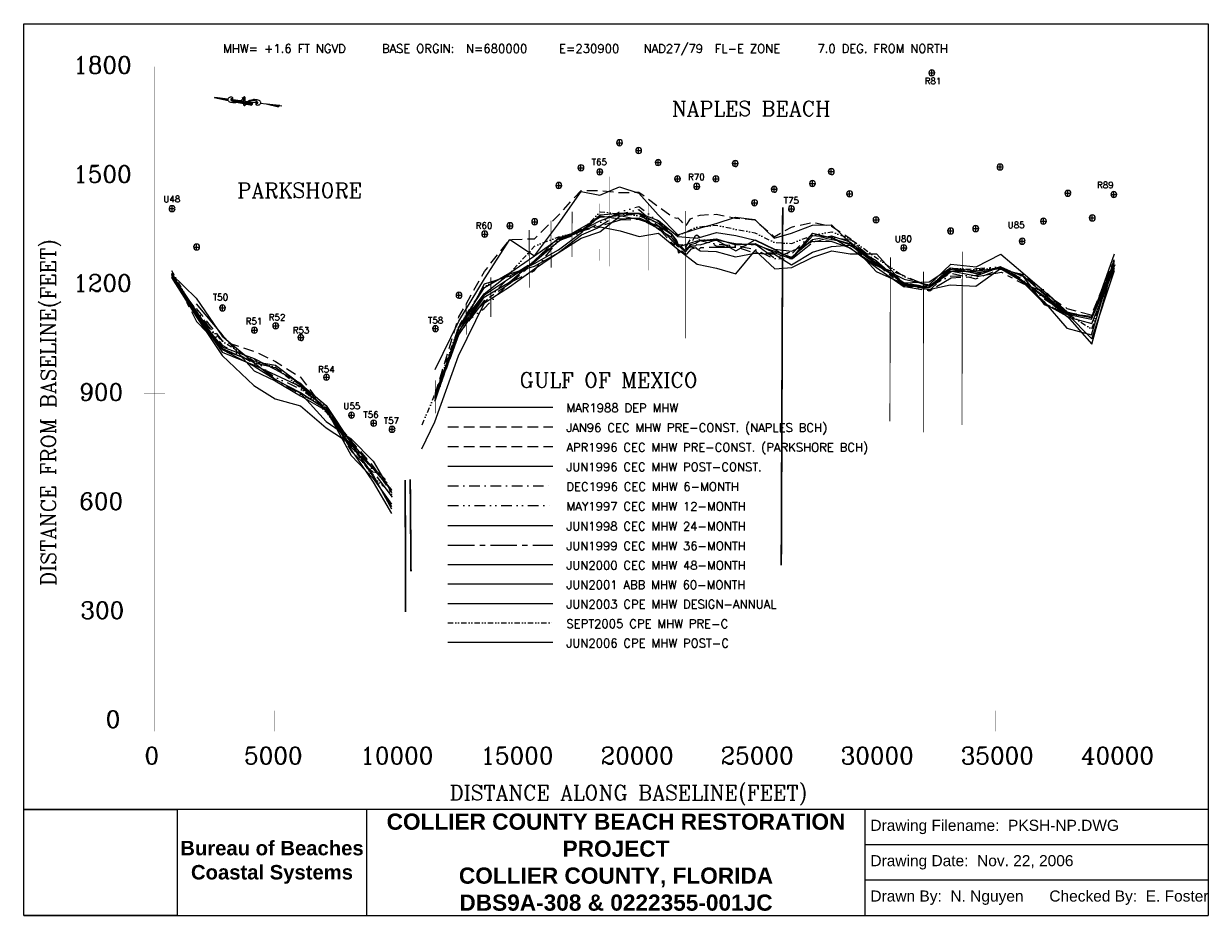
# Model space of a CAD drawing. Extents: x 1020 to 14918, y 22 to 10486.
import ezdxf

# ---------------------------------------------------------------- set-up
doc = ezdxf.new("R2010")
doc.units = 0
doc.header["$LTSCALE"] = 250
doc.header["$MEASUREMENT"] = 0
for name, pattern in [('CENTER', [2, 1.25, -0.25, 0.25, -0.25]), ('DASHDOT', [1, 0.5, -0.25, 0, -0.25]), ('DASHED', [0.75, 0.5, -0.25]), ('DIVIDE', [1.25, 0.5, -0.25, 0, -0.25, 0, -0.25]), ('DIVIDE2', [0.625, 0.25, -0.125, 0, -0.125, 0, -0.125])]:
    doc.linetypes.add(name, pattern=pattern)
for name, color, linetype in [('1988-03-DEP-MHW', 7, 'CONTINUOUS'), ('1996-01-CEC-MHW-PRE-C', 1, 'DASHED'), ('1996-04-CEC-MHW-PRE-C', 6, 'DASHED'), ('1996-06-CEC-MHW-POST-C', 3, 'CONTINUOUS'), ('1996-12-CEC-MHW-6MOS', 4, 'DASHDOT'), ('1997-05-CEC-MHW-12MOS', 5, 'DIVIDE'), ('1998-06-CEC-MHW-24MOS', 6, 'CONTINUOUS'), ('1999-06_CEC_MHW_36MOS', 7, 'CONTINUOUS'), ('2000-06-CEC-MHW-48MOS', 30, 'CONTINUOUS'), ('2001-06-ABB-MHW-60MOS', 7, 'CONTINUOUS'), ('2003-06-CPE-MHW-ANNUAL', 5, 'CONTINUOUS'), ('2005-09 CPE MHW PRE-C', 4, 'DIVIDE2'), ('2006-06 CPE MHW POST-C', 1, 'CONTINUOUS'), ('DEP-MONUMENTS', 7, 'CONTINUOUS'), ('DOCTOR-JETTY', 1, 'CONTINUOUS'), ('LABELS-GENERAL', 7, 'CONTINUOUS'), ('PCG-18-1', 5, 'CONTINUOUS'), ('PCG-21-1', 5, 'CONTINUOUS'), ('PCG-21-2', 5, 'CONTINUOUS'), ('PCG-22-1', 5, 'CONTINUOUS'), ('PIER(NAPLES)', 7, 'CONTINUOUS'), ('RG-15-4', 40, 'CONTINUOUS'), ('RG-15-8', 40, 'CONTINUOUS'), ('RG-16-1', 40, 'CONTINUOUS'), ('RG-16-3', 40, 'CONTINUOUS'), ('RG-16-7', 40, 'CONTINUOUS'), ('RG-17-3', 40, 'CONTINUOUS'), ('SIGNATURE', 7, 'CONTINUOUS'), ('STORMWATER-OUTFALL', 202, 'CONTINUOUS')]:
    doc.layers.add(name, color=color, linetype=linetype)
doc.styles.get("Standard").update_dxf_attribs({"font": 'complex.shx'})
doc.styles.add('STYLE1', font='ARIAL.TTF')
picture_1 = doc.add_image_def('image1.tif', size_in_pixel=(660, 456))

msp = doc.modelspace()

# ---------------------------------------------------------------- linework, layer by layer
at = {"layer": '1988-03-DEP-MHW', "color": 7, "linetype": 'Continuous', "flags": 128}
for points in [[(5849, 6426), (6125, 6996), (6425, 7491), (6723, 7955), (7012, 7761), (7294, 8137), (7559, 8518), (7780, 8474), (8012, 8571), (8237, 8496), (8465, 8241), (8693, 8008), (8918, 8080), (9144, 8139), (9370, 8214), (9596, 8188), (9826, 7968), (10028, 8026), (10275, 8120), (10497, 8124), (10712, 7917), (11022, 7579), (11346, 7432), (11638, 7365), (11890, 7422), (12192, 7404), (12479, 7612), (12737, 7460), (12987, 7224), (13258, 6913), (13546, 6833), (13813, 7719)], [(2755, 7547), (3044, 7266), (3350, 6820), (3724, 6507), (3972, 6315), (4267, 6149), (4568, 5816), (4864, 5615), (5122, 5350), (5336, 4984)], [(5995, 5987), (7227, 5987)]]:
    msp.add_lwpolyline(points, dxfattribs=at)
at = {"layer": '1996-01-CEC-MHW-PRE-C', "color": 1, "linetype": 'DASHED', "flags": 128}
for points in [[(5846, 6135), (6125, 7045), (6426, 7579), (6723, 7952), (7013, 7962), (7295, 8238), (7559, 8530), (7780, 8528), (8013, 8504), (8236, 8509), (8465, 8342), (8617, 8228), (8673, 8202), (8693, 8209), (8730, 8172), (8772, 8115), (8789, 8113), (8842, 8194), (8899, 8222), (8917, 8225), (8955, 8239), (9144, 8250), (9371, 8204), (9596, 8184), (9826, 7985), (10027, 8099), (10275, 8156), (10497, 8109), (10712, 7969), (11022, 7650), (11346, 7529), (11638, 7406), (11891, 7559), (12191, 7493), (12479, 7606), (12737, 7548), (12987, 7326), (13260, 7144), (13548, 7068), (13813, 7708)], [(5995, 5756), (7227, 5756)], [(5337, 4961), (5341, 4957)]]:
    msp.add_lwpolyline(points, dxfattribs=at)
at = {"layer": '1996-04-CEC-MHW-PRE-C', "color": 6, "linetype": 'DASHED', "flags": 128}
for points in [[(3043, 7145), (3350, 6765), (3725, 6641), (3973, 6521), (4268, 6337), (4569, 5939), (4863, 5592), (5122, 5288), (5336, 4982)], [(5995, 5524), (7227, 5524)]]:
    msp.add_lwpolyline(points, dxfattribs=at)
at = {"layer": '1996-06-CEC-MHW-POST-C', "color": 3, "linetype": 'Continuous', "flags": 128}
for points in [[(5846, 6096), (6124, 6915), (6424, 7314), (6720, 7549), (7011, 7639), (7291, 7796), (7561, 7968), (7781, 8043), (8014, 8227), (8237, 8264), (8466, 8074), (8617, 7986), (8674, 7905), (8694, 7881), (8731, 7876), (8773, 7832), (8790, 7836), (8844, 7867), (8900, 7856), (8919, 7846), (8956, 7822), (9145, 7811), (9372, 7751), (9597, 7792), (9827, 7781), (10029, 7657), (10276, 7804), (10498, 7872), (10712, 7885), (11021, 7708), (11346, 7419), (11638, 7384), (11891, 7621), (12191, 7587), (12479, 7620), (12737, 7471), (12987, 7293), (13259, 7075), (13547, 7019), (13813, 7643)], [(3044, 7197), (3350, 6835), (3723, 6413), (3971, 6294), (4267, 6119), (4569, 5948), (4863, 5573), (5122, 5261), (5337, 5007)], [(5995, 5295), (7227, 5295)]]:
    msp.add_lwpolyline(points, dxfattribs=at)
at = {"layer": '1996-12-CEC-MHW-6MOS', "color": 4, "linetype": 'DASHDOT', "flags": 128}
for points in [[(5845, 6054), (6124, 6927), (6422, 7145), (6719, 7446), (7010, 7584), (7292, 7943), (7561, 8069), (7781, 8114), (8013, 8253), (8237, 8304), (8465, 8113), (8618, 7950), (8674, 7891), (8694, 7862), (8731, 7859), (8773, 7895), (8790, 7862), (8843, 7955), (8900, 7973), (8918, 7986), (8956, 7940), (9145, 7902), (9372, 7879), (9597, 7840), (9827, 7727), (10028, 7817), (10276, 7926), (10498, 7981), (10712, 7950), (11021, 7700), (11346, 7442), (11638, 7399), (11890, 7523), (12191, 7534), (12479, 7636), (12737, 7486), (12987, 7262), (13259, 7084), (13547, 7052), (13813, 7665)], [(3724, 6553), (3972, 6311), (4267, 6139), (4569, 5980), (4863, 5542), (5122, 5275), (5337, 5065)], [(5995, 5064), (7227, 5064)]]:
    msp.add_lwpolyline(points, dxfattribs=at)
at = {"layer": '1997-05-CEC-MHW-12MOS', "color": 5, "linetype": 'DIVIDE', "flags": 128}
for points in [[(5846, 6058), (6124, 6899), (6423, 7213), (6720, 7512), (7011, 7700), (7292, 7939), (7561, 8036), (7781, 8149), (8013, 8280), (8237, 8339), (8465, 8167), (8617, 8006), (8674, 7941), (8694, 7897), (8731, 7891), (8773, 7896), (8790, 7853), (8844, 7896), (8899, 7995), (8918, 8006), (8956, 7978), (9145, 7880), (9372, 7870), (9597, 7797), (9827, 7798), (10028, 7785), (10276, 8029), (10498, 7966), (10712, 7903), (11022, 7677), (11346, 7443), (11638, 7350), (11891, 7577), (12191, 7611), (12479, 7633), (12737, 7520), (12987, 7363), (13259, 7102), (13547, 7043), (13813, 7704)], [(2755, 7513), (3043, 7125), (3349, 6713), (3724, 6500), (3972, 6339), (4267, 6198), (4569, 5992), (4863, 5558), (5122, 5242), (5337, 5050)], [(5995, 4832), (7227, 4832)]]:
    msp.add_lwpolyline(points, dxfattribs=at)
at = {"layer": '1998-06-CEC-MHW-24MOS', "color": 6, "linetype": 'Continuous', "flags": 128}
for points in [[(5846, 6086), (6124, 6836), (6423, 7277), (6719, 7451), (7011, 7705), (7293, 7974), (7561, 8057), (7781, 8174), (8013, 8259), (8237, 8257), (8465, 8146), (8617, 8023), (8674, 7935), (8694, 7892), (8731, 7854), (8773, 7817), (8790, 7811), (8844, 7877), (8900, 7880), (8918, 7894), (8956, 7889), (9145, 7948), (9372, 7905), (9597, 7896), (9827, 7816), (10029, 7747), (10276, 7954), (10498, 7998), (10712, 7924), (11022, 7680), (11346, 7440), (11638, 7391), (11891, 7605), (12191, 7563), (12479, 7615), (12737, 7534), (12987, 7317), (13259, 7087), (13547, 7038), (13813, 7680)], [(2755, 7560), (3043, 7069), (3349, 6694), (3724, 6558), (3973, 6426), (4268, 6268), (4569, 5955), (4863, 5515), (5122, 5261), (5337, 5014)], [(5995, 4598), (7227, 4598)]]:
    msp.add_lwpolyline(points, dxfattribs=at)
at = {"layer": '1999-06_CEC_MHW_36MOS', "color": 8, "linetype": 'CENTER', "flags": 128}
for points in [[(5853, 6081), (6131, 6852), (6431, 7242), (6727, 7440), (7019, 7698), (7301, 7939), (7569, 8054), (7790, 8116), (8023, 8183), (8247, 8193), (8475, 8078), (8627, 7911), (8684, 7873), (8703, 7795), (8740, 7821), (8783, 7786), (8800, 7780), (8853, 7844), (8909, 7860), (8928, 7821), (8966, 7860), (9155, 7864), (9382, 7863), (9607, 7898), (9837, 7728), (10039, 7729), (10286, 7931), (10509, 7955), (10723, 7905), (11033, 7663), (11357, 7400), (11649, 7352), (11902, 7504), (12203, 7519), (12491, 7569), (12749, 7434), (12999, 7333), (13272, 7088), (13560, 7046), (13826, 7659)], [(2760, 7552), (3048, 6989), (3354, 6675), (3730, 6505), (3979, 6449), (4274, 6238), (4575, 5930), (4869, 5461), (5128, 5215), (5343, 4930)], [(5995, 4368), (7227, 4368)]]:
    msp.add_lwpolyline(points, dxfattribs=at)
at = {"layer": '2000-06-CEC-MHW-48MOS', "color": 30, "linetype": 'Continuous', "flags": 128}
for points in [[(5848, 6135), (6125, 6873), (6425, 7304), (6721, 7498), (7013, 7692), (7294, 7934), (7563, 8091), (7783, 8217), (8016, 8233), (8240, 8189), (8468, 8112), (8620, 8016), (8677, 7942), (8697, 7889), (8734, 7852), (8776, 7832), (8793, 7832), (8846, 7895), (8903, 7909), (8921, 7922), (8959, 7945), (9148, 7945), (9375, 7821), (9600, 7950), (9830, 7840), (10032, 7815), (10279, 7933), (10502, 7928), (10716, 7854), (11026, 7625), (11350, 7399), (11642, 7411), (11895, 7587), (12196, 7525), (12483, 7633), (12742, 7470), (12992, 7276), (13261, 7049), (13264, 7045), (13552, 6968), (13818, 7615)], [(2755, 7542), (3043, 7088), (3349, 6661), (3725, 6522), (3974, 6478), (4268, 6261), (4570, 6007), (4864, 5563), (5122, 5169), (5336, 4815)], [(5995, 4140), (7227, 4140)]]:
    msp.add_lwpolyline(points, dxfattribs=at)
at = {"layer": '2001-06-ABB-MHW-60MOS', "color": 7, "linetype": 'Continuous', "flags": 128}
for points in [[(5847, 6087), (6125, 6861), (6426, 7431), (6722, 7528), (7013, 7672), (7294, 7830), (7563, 8035), (7783, 8229), (8016, 8196), (8240, 8206), (8468, 8107), (8697, 7868), (8921, 7938), (9148, 7961), (9375, 7890), (9600, 7907), (9830, 7797), (10032, 7726), (10279, 8001), (10501, 7981), (10716, 7853), (11025, 7649), (11350, 7486), (11643, 7422), (11896, 7665), (12195, 7634), (12483, 7782), (12741, 7561), (12991, 7346), (13264, 7104), (13552, 7035), (13818, 7785)], [(2755, 7545), (3043, 7114), (3349, 6664), (3724, 6467), (3972, 6311), (4268, 6156), (4570, 5961), (4863, 5483), (5122, 5105), (5336, 4737)], [(5995, 3911), (7227, 3911)]]:
    msp.add_lwpolyline(points, dxfattribs=at)
at = {"layer": '2003-06-CPE-MHW-ANNUAL', "color": 5, "linetype": 'Continuous', "flags": 128}
for points in [[(5847, 6066), (6126, 6923), (6426, 7390), (6722, 7563), (7014, 7763), (7295, 7961), (7563, 8054), (7783, 8242), (8016, 8262), (8240, 8261), (8468, 8178), (8696, 7989), (8921, 7969), (9147, 8036), (9374, 8000), (9600, 7947), (9830, 7835), (10032, 7729), (10279, 8028), (10501, 7974), (10716, 7891), (11025, 7662), (11350, 7443), (11643, 7456), (11895, 7622), (12195, 7554), (12483, 7624), (12741, 7522), (12992, 7192), (13264, 7079), (13550, 6788), (13819, 7588)], [(2755, 7532), (3043, 7074), (3349, 6631), (3724, 6479), (3973, 6366), (4268, 6228), (4570, 5957), (4863, 5417), (5122, 5150), (5337, 4848)], [(5995, 3683), (7227, 3683)]]:
    msp.add_lwpolyline(points, dxfattribs=at)
at = {"layer": '2005-09 CPE MHW PRE-C', "flags": 128}
for points in [[(5695, 5780), (5848, 6141), (6126, 6935), (6426, 7403), (6722, 7553), (7014, 7876), (7295, 7985), (7563, 8052), (7783, 8277), (8016, 8256), (8240, 8233), (8468, 8145), (8696, 8002), (8920, 8099), (9147, 8121), (9374, 8073), (9599, 8032), (9830, 7917), (10031, 7907), (10279, 8005), (10501, 8044), (10716, 7963), (11025, 7738), (11350, 7518), (11642, 7400), (11900, 7618), (12195, 7600), (12483, 7622), (12742, 7472), (12992, 7203), (13264, 7084), (13551, 6903), (13818, 7661)], [(2755, 7590), (3043, 7079), (3350, 6761), (3725, 6527), (3973, 6456), (4268, 6215), (4570, 5929), (4864, 5531), (5122, 5167), (5338, 4965)], [(5995, 3455), (7227, 3455)]]:
    msp.add_lwpolyline(points, dxfattribs=at)
at = {"layer": '2006-06 CPE MHW POST-C', "flags": 128}
for points in [[(5693, 5495), (5845, 5812), (6123, 6589), (6425, 7210), (6721, 7397), (7012, 7608), (7293, 7802), (7563, 8007), (7783, 8100), (8017, 8054), (8241, 7988), (8468, 8028), (8697, 7837), (8922, 7663), (9149, 7617), (9376, 7552), (9600, 7824), (9831, 7607), (10032, 7626), (10280, 7747), (10502, 7820), (10716, 7784), (11025, 7783), (11350, 7425), (11642, 7388), (11901, 7577), (12195, 7582), (12483, 7626), (12742, 7454), (12992, 7201), (13264, 7053), (13550, 6725), (13818, 7705)], [(2755, 7509), (3043, 7051), (3349, 6590), (3722, 6240), (3970, 6083), (4266, 6003), (4568, 5743), (4864, 5553), (5122, 5188), (5336, 4794)], [(5995, 3227), (7227, 3227)]]:
    msp.add_lwpolyline(points, dxfattribs=at)
at = {"layer": 'DEP-MONUMENTS', "color": 1, "linetype": 'Continuous'}
for p, q in [((11644, 9909), (11704, 9909)), ((11674, 9879), (11674, 9939)), ((7981, 9089), (8041, 9089)), ((8011, 9059), (8011, 9119)), ((8205, 8997), (8265, 8997)), ((8235, 8967), (8235, 9027)), ((7528, 8795), (7588, 8795)), ((7558, 8765), (7558, 8825)), ((7779, 8718), (7779, 8778)), ((8433, 8856), (8493, 8856)), ((8463, 8826), (8463, 8886)), ((9338, 8844), (9398, 8844)), ((9368, 8814), (9368, 8874)), ((10495, 8720), (10495, 8780)), ((12445, 8804), (12505, 8804)), ((12475, 8774), (12475, 8834)), ((7298, 8558), (7298, 8618)), ((7749, 8748), (7809, 8748)), ((8661, 8665), (8721, 8665)), ((8691, 8635), (8691, 8695)), ((9112, 8665), (9172, 8665)), ((9142, 8635), (9142, 8695)), ((10274, 8581), (10274, 8641)), ((10465, 8750), (10525, 8750)), ((7268, 8588), (7328, 8588)), ((8886, 8577), (8946, 8577)), ((8916, 8547), (8916, 8607)), ((9794, 8543), (9854, 8543)), ((9824, 8513), (9824, 8573)), ((10244, 8611), (10304, 8611)), ((10680, 8489), (10740, 8489)), ((10710, 8459), (10710, 8519)), ((13241, 8495), (13301, 8495)), ((13271, 8465), (13271, 8525)), ((13780, 8481), (13840, 8481)), ((13810, 8451), (13810, 8511)), ((2761, 8285), (2761, 8345)), ((9565, 8384), (9625, 8384)), ((9595, 8354), (9595, 8414)), ((10027, 8284), (10027, 8344)), ((2731, 8315), (2791, 8315)), ((9997, 8314), (10057, 8314)), ((11020, 8154), (11020, 8214)), ((13527, 8206), (13587, 8206)), ((13557, 8176), (13557, 8236)), ((6695, 8115), (6755, 8115)), ((6725, 8085), (6725, 8145)), ((6985, 8162), (7045, 8162)), ((7015, 8132), (7015, 8192)), ((10990, 8184), (11050, 8184)), ((11895, 8023), (11895, 8083)), ((12159, 8081), (12219, 8081)), ((12189, 8051), (12189, 8111)), ((12954, 8169), (13014, 8169)), ((12984, 8139), (12984, 8199)), ((6399, 8017), (6459, 8017)), ((6429, 7987), (6429, 8047)), ((11865, 8053), (11925, 8053)), ((12705, 7932), (12765, 7932)), ((12735, 7902), (12735, 7962)), ((3019, 7865), (3079, 7865)), ((3049, 7835), (3049, 7895)), ((11315, 7856), (11375, 7856)), ((11345, 7826), (11345, 7886)), ((6097, 7299), (6157, 7299)), ((6127, 7269), (6127, 7329)), ((3323, 7150), (3383, 7150)), ((3353, 7120), (3353, 7180)), ((3977, 6910), (3977, 6970)), ((3697, 6889), (3757, 6889)), ((3727, 6859), (3727, 6919)), ((3947, 6940), (4007, 6940)), ((4272, 6772), (4272, 6832)), ((5822, 6907), (5882, 6907)), ((5852, 6877), (5852, 6937)), ((4242, 6802), (4302, 6802)), ((4542, 6338), (4602, 6338)), ((4572, 6308), (4572, 6368)), ((4836, 5892), (4896, 5892)), ((4866, 5862), (4866, 5922)), ((5096, 5798), (5156, 5798)), ((5126, 5768), (5126, 5828)), ((5312, 5726), (5372, 5726)), ((5342, 5696), (5342, 5756))]:
    msp.add_line(p, q, dxfattribs=at)
at = {"layer": 'DEP-MONUMENTS', "color": 7, "linetype": 'Continuous'}
for centre in [(11674, 9909), (8011, 9089), (8235, 8997), (7558, 8795), (7779, 8748), (8463, 8856), (9368, 8844), (10495, 8750), (12475, 8804), (7298, 8588), (8691, 8665), (9142, 8665), (10274, 8611), (8916, 8577), (9824, 8543), (10710, 8489), (13271, 8495), (13810, 8481), (2761, 8315), (9595, 8384), (10027, 8314), (11020, 8184), (12984, 8169), (13557, 8206), (6725, 8115), (7015, 8162), (11895, 8053), (12189, 8081), (6429, 8017), (12735, 7932), (3049, 7865), (11345, 7856), (6127, 7299), (3353, 7150), (3977, 6940), (3727, 6889), (4272, 6802), (5852, 6907), (4572, 6338), (4866, 5892), (5126, 5798), (5342, 5726)]:
    msp.add_arc(centre, 35, 0, 359, dxfattribs=at)
at = {"layer": 'DOCTOR-JETTY', "color": 1, "linetype": 'Continuous', "const_width": 20}
for points in [[(5555, 5140), (5564, 4058)], [(5496, 5130), (5501, 3582)]]:
    msp.add_lwpolyline(points, dxfattribs=at)
at = {"layer": 'LABELS-GENERAL'}
for p, q in [((3256, 9619), (3417, 9599)), ((3256, 9619), (3418, 9586)), ((3417, 9599), (3264, 9618)), ((3417, 9597), (3283, 9614)), ((3417, 9596), (3303, 9610)), ((3417, 9594), (3323, 9606)), ((3417, 9592), (3343, 9602)), ((3417, 9591), (3362, 9598)), ((3417, 9589), (3382, 9594)), ((3418, 9588), (3402, 9590)), ((3451, 9595), (3601, 9577)), ((3560, 9581), (3451, 9595)), ((3556, 9580), (3452, 9593)), ((3552, 9579), (3453, 9591)), ((3549, 9578), (3454, 9589)), ((3597, 9618), (3593, 9614)), ((3603, 9625), (3597, 9618)), ((3544, 9577), (3455, 9588)), ((3540, 9576), (3456, 9586)), ((3536, 9575), (3459, 9584)), ((3531, 9574), (3461, 9582)), ((3527, 9573), (3464, 9580)), ((3520, 9572), (3468, 9578)), ((3512, 9571), (3474, 9576)), ((3475, 9575), (3486, 9573)), ((3499, 9571), (3494, 9572)), ((3525, 9565), (3538, 9562)), ((3599, 9556), (3526, 9565)), ((3600, 9557), (3531, 9566)), ((3600, 9559), (3535, 9567)), ((3538, 9562), (3599, 9550)), ((3600, 9561), (3539, 9568)), ((3599, 9554), (3540, 9562)), ((3600, 9562), (3542, 9569)), ((3600, 9564), (3545, 9570)), ((3600, 9565), (3547, 9572)), ((3600, 9567), (3550, 9573)), ((3600, 9568), (3553, 9574)), ((3601, 9570), (3556, 9575)), ((3601, 9571), (3558, 9577)), ((3601, 9573), (3560, 9578)), ((3599, 9553), (3560, 9558)), ((3601, 9575), (3563, 9579)), ((3601, 9576), (3565, 9581)), ((3599, 9551), (3580, 9554)), ((3700, 9545), (3615, 9555)), ((3700, 9544), (3615, 9554)), ((3699, 9542), (3615, 9552)), ((3699, 9540), (3615, 9551)), ((3699, 9539), (3615, 9549)), ((3699, 9537), (3615, 9548)), ((3615, 9546), (3698, 9530)), ((3705, 9554), (3616, 9565)), ((3704, 9552), (3616, 9563)), ((3703, 9551), (3616, 9562)), ((3702, 9550), (3616, 9560)), ((3701, 9548), (3616, 9559)), ((3701, 9547), (3616, 9557)), ((3616, 9527), (3622, 9534)), ((3645, 9569), (3617, 9573)), ((3643, 9568), (3617, 9571)), ((3642, 9566), (3617, 9569)), ((3707, 9557), (3617, 9568)), ((3706, 9555), (3617, 9566)), ((3618, 9575), (3620, 9574)), ((3647, 9570), (3618, 9574)), ((3699, 9536), (3619, 9546)), ((3620, 9574), (3648, 9571)), ((3622, 9534), (3625, 9538)), ((3698, 9534), (3639, 9542)), ((3709, 9558), (3642, 9566)), ((3710, 9560), (3645, 9568)), ((3712, 9561), (3647, 9569)), ((3714, 9562), (3650, 9570)), ((3651, 9571), (3661, 9569)), ((3698, 9533), (3658, 9538)), ((3661, 9569), (3715, 9563)), ((3698, 9531), (3678, 9534)), ((3698, 9530), (3698, 9530)), ((3715, 9563), (3766, 9556)), ((3800, 9552), (3864, 9545)), ((3864, 9545), (4025, 9525)), ((3864, 9545), (4010, 9509)), ((4021, 9525), (3869, 9543)), ((4017, 9523), (3882, 9540)), ((4015, 9522), (3895, 9537)), ((4014, 9521), (3908, 9534)), ((4013, 9519), (3921, 9531)), ((4012, 9518), (3934, 9527)), ((4011, 9516), (3947, 9524)), ((4010, 9515), (3961, 9521)), ((4010, 9513), (3974, 9518)), ((4010, 9512), (3987, 9515)), ((4010, 9510), (4000, 9511)), ((4025, 9525), (4050, 9522))]:
    msp.add_line(p, q, dxfattribs=at)
at = {"layer": 'LABELS-GENERAL', "color": 7, "linetype": 'Continuous', "const_width": 1}
for points in [[(2433, 9981), (2677, 9981)], [(2555, 2303), (2555, 9981)], [(2555, 9981), (13826, 9981)], [(13826, 2303), (13826, 9981)], [(2433, 8701), (2677, 8701)], [(2433, 7422), (2677, 7422)], [(2433, 6142), (2677, 6142)], [(2433, 4862), (2677, 4862)], [(2433, 3582), (2677, 3582)], [(2555, 2425), (2555, 2181)], [(3963, 2425), (3963, 2181)], [(5372, 2425), (5372, 2181)], [(6781, 2425), (6781, 2181)], [(8191, 2425), (8191, 2181)], [(9599, 2425), (9599, 2181)], [(11008, 2425), (11008, 2181)], [(12417, 2425), (12417, 2181)], [(13826, 2425), (13826, 2181)], [(2433, 2303), (2677, 2303)], [(2555, 2303), (13826, 2303)]]:
    msp.add_lwpolyline(points, dxfattribs=at)
at = {"layer": 'LABELS-GENERAL'}
for centre, radius, start, end in [((3444, 9594), 27.8, 156.2347, 186.475), ((3437, 9593), 20.6, 186.475, 221.7692), ((3442, 9595), 24.9, 125.5083, 156.2347), ((3453, 9580), 44, 102.5381, 125.5083), ((3453, 9577), 47.1, 76.8516, 102.5381), ((3458, 9597), 7.35, 124.622, 159.4111), ((3461, 9596), 10.6, 159.4111, 188.2375), ((3464, 9597), 12.7, 188.2375, 215.6362), ((3459, 9597), 8.28, 92.3172, 124.622), ((3459, 9584), 20.7, 72.0427, 92.3172), ((3461, 9610), 12.7, 26.2423, 76.8516), ((3451, 9606), 23.6, 305.2452, 323.0252), ((3461, 9590), 15, 53.627, 72.0427), ((3460, 9588), 16.5, 36.0331, 53.627), ((3452, 9605), 22.5, 323.0252, 341.2344), ((3453, 9606), 22.2, 3.2292, 26.2423), ((3451, 9606), 24.3, 341.2344, 3.2292), ((3432, 9785), 244, 303.382, 307.3045), ((3553, 9626), 44.4, 307.3045, 322.3288), ((3591, 9620), 7.25, 184.7851, 220.0777), ((3588, 9617), 3.47, 220.0777, 272.0508), ((3504, 9664), 106, 322.3288, 332.0558), ((3588, 9630), 16.7, 272.0508, 281.1648), ((3588, 9629), 15.9, 281.1648, 290.5078), ((3590, 9624), 10.1, 290.5078, 302.7916), ((3600, 9609), 8.04, 108.9216, 124.3778), ((3599, 9611), 5.52, 72.5855, 108.9216), ((3600, 9613), 3.48, 26.3795, 72.5855), ((3607, 9621), 5.95, 109.4041, 136.5541), ((3595, 9611), 9.35, 10.9564, 26.3795), ((2851, 9658), 755, 354.7368, 355.8889), ((3589, 9610), 15.5, 359.0005, 10.9564), ((3501, 9611), 104, 355.8889, 359.0005), ((3609, 9615), 11.7, 90.0958, 109.4041), ((3609, 9621), 5.77, 54.3794, 90.0958), ((3605, 9615), 12.9, 30.7171, 54.3794), ((3592, 9607), 28.5, 15.8468, 30.7171), ((3596, 9609), 23.7, 359.555, 15.8468), ((2991, 9632), 630, 355.8056, 357.1285), ((3433, 9610), 187, 357.1285, 359.555), ((3744, 9378), 218, 99.7699, 107.2252), ((3725, 9488), 107, 88.2393, 99.7699), ((3722, 9365), 230, 80.3741, 88.2393), ((3745, 9504), 89, 64.9783, 80.3741), ((3451, 9606), 39.5, 221.7692, 244.9783), ((3472, 9651), 89, 244.9783, 260.3741), ((3476, 9605), 28, 215.6362, 234.0418), ((3496, 9790), 230, 260.3741, 268.2393), ((3490, 9626), 52.8, 234.0418, 249.4566), ((3495, 9638), 66.6, 249.4566, 263.1663), ((3509, 9755), 184, 263.1663, 269.6274), ((3492, 9667), 107, 268.2393, 279.7699), ((3509, 9667), 95.6, 269.6274, 278.5824), ((3473, 9776), 218, 279.7699, 287.2252), ((3501, 9720), 150, 278.5824, 282.4395), ((3411, 10127), 566, 282.4395, 284.4222), ((3504, 9677), 114, 287.2252, 297.5287), ((3534, 9647), 70.9, 284.4222, 292.7264), ((3506, 9673), 110, 297.5287, 303.382), ((3484, 9766), 200, 292.7264, 297.6709), ((4228, 9520), 630, 175.8056, 177.1285), ((3786, 9542), 187, 177.1285, 179.555), ((3623, 9543), 23.7, 179.555, 195.8468), ((3969, 9530), 371, 172.6725, 173.7774), ((3710, 9558), 110, 173.7774, 175.8056), ((3627, 9545), 28.5, 195.8468, 210.7171), ((3269, 9630), 336, 350.9718, 352.2673), ((3511, 9597), 92.6, 352.2673, 354.7368), ((3614, 9537), 12.9, 210.7171, 234.3794), ((3610, 9531), 5.77, 234.3794, 270.0958), ((3610, 9537), 11.7, 270.0958, 289.4041), ((3611, 9531), 5.95, 289.4041, 316.5541), ((3718, 9541), 104, 175.8889, 179.0005), ((3630, 9542), 15.5, 179.0005, 190.9564), ((4368, 9494), 755, 174.7368, 175.8889), ((3624, 9541), 9.35, 190.9564, 206.3795), ((3950, 9522), 336, 170.9718, 172.2673), ((3708, 9555), 92.6, 172.2673, 174.7368), ((3619, 9539), 3.48, 206.3795, 252.5855), ((3509, 9594), 110, 353.7774, 355.8056), ((3250, 9622), 371, 352.6725, 353.7774), ((3619, 9541), 5.52, 252.5855, 288.9216), ((3713, 9491), 106, 142.3288, 152.0558), ((3618, 9543), 8.04, 288.9216, 304.3778), ((3628, 9528), 10.1, 110.5078, 122.7916), ((3630, 9523), 15.9, 101.1648, 110.5078), ((3631, 9522), 16.7, 92.0508, 101.1648), ((3664, 9528), 44.4, 127.3045, 142.3288), ((3630, 9535), 3.47, 40.0777, 92.0508), ((3627, 9532), 7.25, 4.7851, 40.0777), ((3785, 9370), 244, 123.382, 127.3045), ((3733, 9389), 200, 112.7264, 117.6709), ((3711, 9482), 110, 117.5287, 123.382), ((3683, 9507), 70.9, 104.4222, 112.7264), ((3714, 9477), 114, 107.2252, 117.5287), ((3806, 9028), 566, 102.4395, 104.4222), ((3717, 9434), 150, 98.5824, 102.4395), ((3709, 9488), 95.6, 89.6274, 98.5824), ((3735, 9532), 37.1, 123.1394, 183.2647), ((3708, 9400), 184, 83.1663, 89.6274), ((3722, 9516), 66.6, 69.4566, 83.1663), ((3767, 9549), 24.3, 161.2344, 183.2292), ((3765, 9549), 22.2, 183.2292, 206.2423), ((3765, 9549), 22.5, 143.0252, 161.2344), ((3757, 9566), 16.5, 216.0331, 233.627), ((3727, 9529), 52.8, 54.0418, 69.4566), ((3756, 9544), 12.7, 206.2423, 256.8516), ((3766, 9549), 23.6, 125.2452, 143.0252), ((3756, 9565), 15, 233.627, 252.0427), ((3758, 9570), 20.7, 252.0427, 272.3172), ((3764, 9578), 47.1, 256.8516, 282.5381), ((3741, 9549), 28, 35.6362, 54.0418), ((3758, 9558), 8.28, 272.3172, 304.622), ((3759, 9557), 7.35, 304.622, 339.4111), ((3754, 9558), 12.7, 8.2375, 35.6362), ((3756, 9558), 10.6, 339.4111, 8.2375), ((3765, 9575), 44, 282.5381, 305.5083), ((3766, 9549), 39.5, 41.7692, 64.9783), ((3776, 9559), 24.9, 305.5083, 336.2347), ((3780, 9561), 20.6, 6.475, 41.7692), ((3773, 9560), 27.8, 336.2347, 6.475), ((4023, 9511), 13.3, 83.0614, 191.1897)]:
    msp.add_arc(centre, radius, start, end, dxfattribs=at)
at = {"layer": 'PCG-18-1', "color": 5, "linetype": 'Continuous', "const_width": 10}
msp.add_lwpolyline([(8787, 8286), (8786, 6792)], dxfattribs=at)
at = {"layer": 'PCG-21-1', "color": 5, "linetype": 'Continuous', "const_width": 10}
msp.add_lwpolyline([(11189, 7742), (11182, 5821)], dxfattribs=at)
at = {"layer": 'PCG-21-2', "color": 5, "linetype": 'Continuous', "const_width": 10}
msp.add_lwpolyline([(11576, 7575), (11575, 5692)], dxfattribs=at)
at = {"layer": 'PCG-22-1', "color": 5, "linetype": 'Continuous', "const_width": 10}
msp.add_lwpolyline([(12032, 7810), (12028, 5775)], dxfattribs=at)
at = {"layer": 'PIER(NAPLES)', "color": 7, "linetype": 'Continuous', "const_width": 20}
msp.add_lwpolyline([(9925, 8329), (9908, 4128)], dxfattribs=at)
at = {"layer": 'RG-15-4', "color": 7, "linetype": 'Continuous', "const_width": 10}
msp.add_lwpolyline([(5849, 6301), (5850, 5913)], dxfattribs=at)
at = {"layer": 'RG-15-8', "color": 7, "linetype": 'Continuous', "const_width": 10}
msp.add_lwpolyline([(6211, 7196), (6213, 6836)], dxfattribs=at)
at = {"layer": 'RG-16-1', "color": 7, "linetype": 'Continuous', "const_width": 10}
msp.add_lwpolyline([(6500, 7511), (6501, 7045)], dxfattribs=at)
at = {"layer": 'RG-16-3', "color": 7, "linetype": 'Continuous', "const_width": 10}
msp.add_lwpolyline([(6951, 8065), (6952, 7388)], dxfattribs=at)
at = {"layer": 'RG-16-7', "color": 7, "linetype": 'Continuous', "const_width": 10}
msp.add_lwpolyline([(7206, 8176), (7208, 7621)], dxfattribs=at)
at = {"layer": 'RG-17-3', "color": 7, "linetype": 'Continuous', "const_width": 10}
msp.add_lwpolyline([(7454, 8281), (7453, 7746)], dxfattribs=at)
at = {"layer": 'SIGNATURE', "color": 7, "linetype": 'Continuous'}
for p, q in [((1020, 1267), (7969, 1267)), ((5047, 22), (5047, 1267)), ((7969, 1267), (14918, 1267)), ((10891, 437), (10891, 1267)), ((10891, 852), (14918, 852)), ((10891, 22), (10891, 437)), ((10891, 437), (14918, 437)), ((1020, 22), (7969, 22)), ((7969, 22), (14918, 22))]:
    msp.add_line(p, q, dxfattribs=at)
for points in [[(1020, 22), (1020, 10486)], [(1020, 10486), (14918, 10486)], [(14918, 10486), (14918, 22)]]:
    msp.add_lwpolyline(points, dxfattribs=at)
at = {"layer": 'STORMWATER-OUTFALL', "color": 7, "linetype": 'Continuous', "const_width": 1}
for points in [[(7893, 8691), (7893, 7639)], [(7777, 8507), (7771, 7693)], [(8123, 8392), (8121, 7537)], [(8346, 8371), (8346, 7590)], [(7555, 8309), (7556, 7490)], [(8582, 8238), (8583, 7536)], [(8692, 8151), (8692, 7528)]]:
    msp.add_lwpolyline(points, dxfattribs=at)

# ---------------------------------------------------------------- texts
at = {"layer": '1988-03-DEP-MHW', "color": 7, "linetype": 'Continuous'}
msp.add_text('MAR1988 DEP MHW', height=100, dxfattribs=at).set_placement((7387, 5927))
at = {"layer": '1996-01-CEC-MHW-PRE-C', "color": 1, "linetype": 'DASHED'}
msp.add_text('JAN96 CEC MHW PRE-CONST. (NAPLES BCH)', height=100, dxfattribs=at).set_placement((7387, 5695))
at = {"layer": '1996-04-CEC-MHW-PRE-C', "color": 6, "linetype": 'DASHED'}
msp.add_text('APR1996 CEC MHW PRE-CONST. (PARKSHORE BCH)', height=100, dxfattribs=at).set_placement((7387, 5464))
at = {"layer": '1996-06-CEC-MHW-POST-C', "color": 3, "linetype": 'Continuous'}
msp.add_text('JUN1996 CEC MHW POST-CONST.', height=100, dxfattribs=at).set_placement((7387, 5234))
at = {"layer": '1996-12-CEC-MHW-6MOS', "color": 4, "linetype": 'DASHDOT'}
msp.add_text('DEC1996 CEC MHW 6-MONTH', height=100, dxfattribs=at).set_placement((7387, 5003))
at = {"layer": '1997-05-CEC-MHW-12MOS', "color": 5, "linetype": 'DIVIDE'}
msp.add_text('MAY1997 CEC MHW 12-MONTH', height=100, dxfattribs=at).set_placement((7387, 4772))
at = {"layer": '1998-06-CEC-MHW-24MOS', "color": 6, "linetype": 'Continuous'}
msp.add_text('JUN1998 CEC MHW 24-MONTH', height=100, dxfattribs=at).set_placement((7387, 4538))
at = {"layer": '1999-06_CEC_MHW_36MOS', "color": 8, "linetype": 'CENTER'}
msp.add_text('JUN1999 CEC MHW 36-MONTH', height=100, dxfattribs=at).set_placement((7387, 4307))
at = {"layer": '2000-06-CEC-MHW-48MOS', "color": 30, "linetype": 'Continuous'}
msp.add_text('JUN2000 CEC MHW 48-MONTH', height=100, dxfattribs=at).set_placement((7387, 4079))
at = {"layer": '2001-06-ABB-MHW-60MOS', "color": 7, "linetype": 'Continuous'}
msp.add_text('JUN2001 ABB MHW 60-MONTH', height=100, dxfattribs=at).set_placement((7387, 3851))
at = {"layer": '2003-06-CPE-MHW-ANNUAL', "color": 5, "linetype": 'Continuous'}
msp.add_text('JUN2003 CPE MHW DESIGN-ANNUAL', height=100, dxfattribs=at).set_placement((7387, 3623))
at = {"layer": '2005-09 CPE MHW PRE-C'}
msp.add_text('SEPT2005 CPE MHW PRE-C', height=100, dxfattribs=at).set_placement((7387, 3394))
at = {"layer": '2006-06 CPE MHW POST-C'}
msp.add_text('JUN2006 CPE MHW POST-C', height=100, dxfattribs=at).set_placement((7387, 3166))
at = {"layer": 'DEP-MONUMENTS', "color": 7, "linetype": 'Continuous'}
for s, p in [('R81', (11591, 9776)), ('T65', (7683, 8825)), ('R70', (8814, 8650)), ('R89', (13612, 8554)), ('U48', (2659, 8390)), ('T75', (9936, 8374)), ('R60', (6323, 8079)), ('U85', (12564, 8086)), ('U80', (11241, 7923)), ('T50', (3239, 7239)), ('R51', (3624, 6957)), ('R52', (3895, 7002)), ('T58', (5763, 6968)), ('R53', (4176, 6851)), ('R54', (4473, 6392)), ('U55', (4770, 5961)), ('T56', (5004, 5860)), ('T57', (5245, 5791))]:
    msp.add_text(s, height=75, dxfattribs=at).set_placement(p)
at = {"layer": 'LABELS-GENERAL', "color": 7, "linetype": 'Continuous'}
for s, height, p in [('MHW= +1.6 FT NGVD    BASE ORGIN:  N=680000   E=230900   NAD27/79  FL-E ZONE    7.0 DEG. FROM NORTH', 100, (3359, 10144)), ('1800', 200, (1601, 9901)), ('NAPLES BEACH', 175, (8625, 9402)), ('1500', 200, (1601, 8621)), ('PARKSHORE', 175, (3527, 8443)), ('1200', 200, (1601, 7342)), ('GULF OF MEXICO', 175, (6836, 6216)), (' 900', 200, (1535, 6062)), (' 600', 200, (1535, 4782)), (' 300', 200, (1548, 3502)), ('   0', 200, (1535, 2223)), (' 0', 200, (2300, 1796)), ('5000', 200, (3606, 1796)), ('10000', 200, (4969, 1796)), ('15000', 200, (6378, 1796)), ('20000', 200, (7788, 1796)), ('25000', 200, (9196, 1796)), ('30000', 200, (10605, 1796)), ('35000', 200, (12014, 1796)), ('40000', 200, (13423, 1796)), ('DISTANCE ALONG BASELINE(FEET)', 175, (6016, 1374))]:
    msp.add_text(s, height=height, dxfattribs=at).set_placement(p)
msp.add_text('DISTANCE FROM BASELINE(FEET)', height=175, rotation=90, dxfattribs=at).set_placement((1398, 3890))
at = {"layer": 'SIGNATURE', "color": 7, "linetype": 'Continuous', "attachment_point": 5}
for s, insert, char_height, width in [('{\\fArial|b1|i0|c0|p34;COLLIER COUNTY BEACH RESTORATION PROJECT\\PCOLLIER COUNTY, FLORIDA\\PDBS9A-308 & 0222355-001JC}', (7969, 645), 190, 5735.5), ('{\\FARIALBD.TTF;Bureau of Beaches Coastal Systems}', (3933, 644), 170, 2228.32)]:
    msp.add_mtext(s, dxfattribs=dict(at, insert=insert, char_height=char_height, width=width))
at = {"layer": 'SIGNATURE', "color": 7, "linetype": 'Continuous', "char_height": 130, "width": 4026.97, "attachment_point": 4, "style": 'STYLE1'}
for s, insert in [('Drawing Filename:  PKSH-NP.DWG', (10954, 1059)), ('Drawing Date:  Nov. 22, 2006', (10954, 644)), ('Drawn By:  N. Nguyen      Checked By:  E. Foster', (10954, 229))]:
    msp.add_mtext(s, dxfattribs=dict(at, insert=insert))

# ---------------------------------------------------------------- pictures from other files: only their frames are drawn
at = {"layer": 'SIGNATURE', "color": 7, "linetype": 'Continuous'}
image = msp.add_image(picture_1, insert=(1020, 22), size_in_units=(1799, 1243), dxfattribs=at)
image.dxf.flags = 7

doc.saveas('drawing.dxf')
